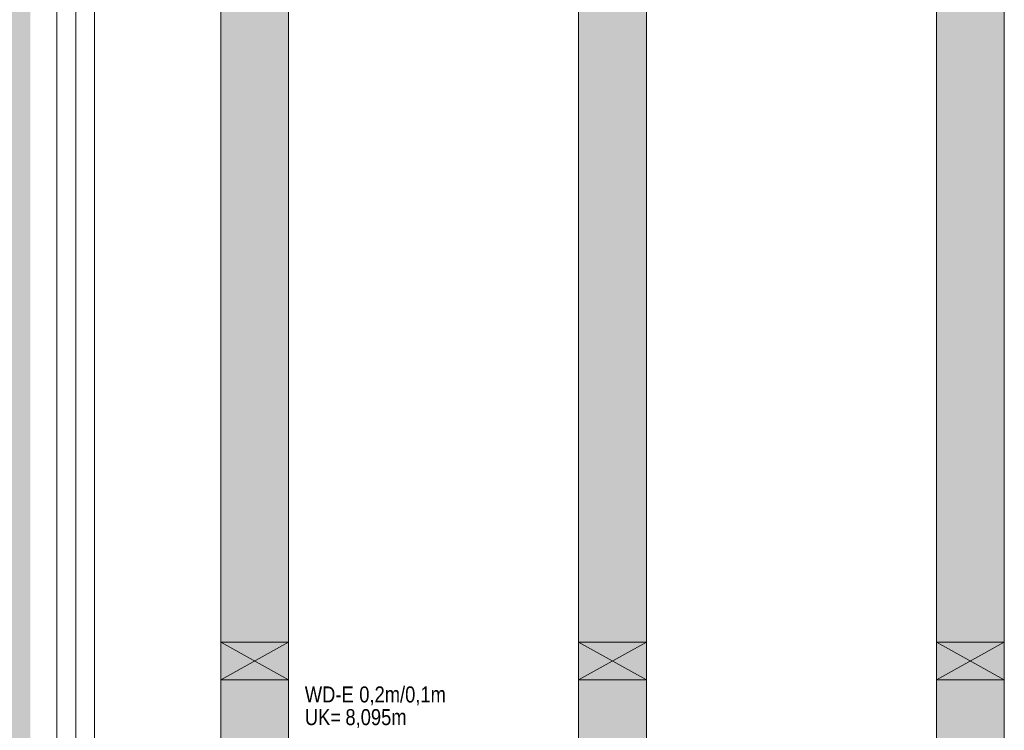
# Model space of a CAD drawing. Extents: x -720 to 300, y 62 to 1107.
# Tile 11 of 117: x -612 to -508, y 260 to 335. Entities that reach past the tile are written whole.
import ezdxf
from ezdxf.lldxf.tags import DXFTag

# ---------------------------------------------------------------- set-up
doc = ezdxf.new("R2010")
doc.units = 0
doc.layers.get('0').update_dxf_attribs({"lineweight": 35})
for name, color, linetype, lineweight, true_color in [('30 -34 Innenwände- 11 Durchbruch', 4, 'Continuous', 9, 0x00ffff), ('30 -35 Decken- 1 Konstruktion-Träger- Stahlbeton', 7, 'grob-A06G9FGE8I', 13, 0x33aa00), ('60- 61 allgemeine Ausstattung- 1 Möbel', 7, 'Continuous', 9, 0x00cccc), ('iwb_Layout BA_Markierung', 7, 'Continuous', 9, 0xbadcdc)]:
    doc.layers.add(name, color=color, linetype=linetype, lineweight=lineweight, true_color=true_color)
doc.layers.add('70 -71 Achsen- 1 Gebäudeachsen', color=7, linetype='STRICHPUNKT2-A06G9FGD8I', lineweight=18)
doc.layers.add('iwb_Schraffur_Unterzug', color=7, linetype='Continuous', lineweight=5, true_color=0xffffcc, plot=False)
doc.styles.get("Standard").update_dxf_attribs({"font": 'ARIALN.TTF'})
tags = doc.linetypes.add('grob-A06G9FGE8I', pattern=[14, 3, -8, 3]).pattern_tags.tags
tags[8:9] = [DXFTag(74, 4), DXFTag(75, 0), DXFTag(340, '0'), DXFTag(46, 0.0), DXFTag(50, 0.0), DXFTag(44, 0.0), DXFTag(45, 0.0)]
tags[6:7] = [DXFTag(74, 4), DXFTag(75, 0), DXFTag(340, '0'), DXFTag(46, 0.0), DXFTag(50, 0.0), DXFTag(44, 0.0), DXFTag(45, 0.0)]
tags[4:5] = [DXFTag(74, 4), DXFTag(75, 0), DXFTag(340, '0'), DXFTag(46, 0.0), DXFTag(50, 0.0), DXFTag(44, 0.0), DXFTag(45, 0.0)]
tags = doc.linetypes.add('STRICHPUNKT2-A06G9FGD8I', pattern=[12.7, 6.35, -3.175, 0, -3.175]).pattern_tags.tags
tags[10:11] = [DXFTag(74, 4), DXFTag(75, 0), DXFTag(340, '0'), DXFTag(46, 0.0), DXFTag(50, 0.0), DXFTag(44, 0.0), DXFTag(45, 0.0)]
tags[8:9] = [DXFTag(74, 4), DXFTag(75, 0), DXFTag(340, '0'), DXFTag(46, 0.0), DXFTag(50, 0.0), DXFTag(44, 0.0), DXFTag(45, 0.0)]
tags[6:7] = [DXFTag(74, 4), DXFTag(75, 0), DXFTag(340, '0'), DXFTag(46, 0.0), DXFTag(50, 0.0), DXFTag(44, 0.0), DXFTag(45, 0.0)]
tags[4:5] = [DXFTag(74, 4), DXFTag(75, 0), DXFTag(340, '0'), DXFTag(46, 0.0), DXFTag(50, 0.0), DXFTag(44, 0.0), DXFTag(45, 0.0)]

# ---------------------------------------------------------------- blocks, each defined once
blk = doc.blocks.new('Polygon-A06G9FG58I')
at = {"color": 0, "linetype": 'ByBlock', "lineweight": -2, "ltscale": 0.13}
blk.add_solid([(-611.17, 79.14), (-682.31, 78.95), (-611, 1076.75), (-682.31, 1076.75)], dxfattribs=at)
blk = doc.blocks.new('Referenz-A06G9FGF8I')
at = {"layer": '30 -34 Innenwände- 11 Durchbruch', "color": 0, "linetype": 'Continuous', "ltscale": 0.13}
for p, q in [((-590.91, 265.25), (-590.91, 269.25)), ((-590.91, 269.25), (-583.71, 265.25)), ((-583.71, 269.25), (-590.91, 265.25)), ((-590.91, 269.25), (-583.71, 269.25)), ((-583.71, 269.25), (-590.91, 265.25)), ((-583.71, 265.25), (-590.91, 269.25)), ((-583.71, 265.25), (-583.71, 269.25)), ((-552.91, 269.25), (-545.71, 269.25)), ((-545.71, 269.25), (-552.91, 265.25)), ((-545.71, 265.25), (-552.91, 269.25)), ((-552.91, 265.25), (-552.91, 269.25)), ((-552.91, 269.25), (-545.71, 265.25)), ((-545.71, 269.25), (-552.91, 265.25)), ((-545.71, 265.25), (-545.71, 269.25)), ((-514.91, 269.25), (-507.71, 269.25)), ((-507.71, 269.25), (-514.91, 265.25)), ((-507.71, 265.25), (-514.91, 269.25)), ((-514.91, 265.25), (-514.91, 269.25)), ((-514.91, 269.25), (-507.71, 265.25)), ((-507.71, 269.25), (-514.91, 265.25)), ((-507.71, 265.25), (-507.71, 269.25)), ((-590.91, 265.25), (-583.71, 265.25)), ((-552.91, 265.25), (-545.71, 265.25)), ((-514.91, 265.25), (-507.71, 265.25))]:
    blk.add_line(p, q, dxfattribs=at)
at = {"layer": '30 -34 Innenwände- 11 Durchbruch', "color": 0, "lineweight": 0}
for points in [[(-587.31, 267.25), (-590.91, 269.25), (-587.31, 269.25)], [(-587.31, 267.25), (-587.31, 269.25), (-583.71, 269.25)], [(-549.31, 267.25), (-552.91, 269.25), (-549.31, 269.25)], [(-549.31, 267.25), (-549.31, 269.25), (-545.71, 269.25)], [(-511.31, 267.25), (-514.91, 269.25), (-511.31, 269.25)], [(-511.31, 267.25), (-511.31, 269.25), (-507.71, 269.25)], [(-587.31, 265.25), (-590.91, 265.25), (-587.31, 267.25)], [(-587.31, 265.25), (-587.31, 267.25), (-583.71, 265.25)], [(-549.31, 265.25), (-552.91, 265.25), (-549.31, 267.25)], [(-549.31, 265.25), (-549.31, 267.25), (-545.71, 265.25)], [(-511.31, 265.25), (-514.91, 265.25), (-511.31, 267.25)], [(-511.31, 265.25), (-511.31, 267.25), (-507.71, 265.25)]]:
    blk.add_solid(points, dxfattribs=at)
at = {"layer": '30 -35 Decken- 1 Konstruktion-Träger- Stahlbeton', "color": 0}
for p, q in [((-590.91, 216.85), (-590.91, 763.85)), ((-583.71, 216.85), (-583.71, 763.85)), ((-552.91, 216.85), (-552.91, 763.85)), ((-545.71, 216.85), (-545.71, 763.85)), ((-514.91, 216.85), (-514.91, 763.85)), ((-507.71, 216.85), (-507.71, 763.85))]:
    blk.add_line(p, q, dxfattribs=at)
at = {"layer": '60- 61 allgemeine Ausstattung- 1 Möbel', "color": 0, "linetype": 'Continuous', "ltscale": 0.13}
for p, q in [((-608.31, 761.85), (-608.31, 222.85)), ((-604.31, 761.85), (-604.31, 222.85))]:
    blk.add_line(p, q, dxfattribs=at)
at = {"layer": '70 -71 Achsen- 1 Gebäudeachsen', "color": 0, "linetype": 'STRICHPUNKT2-A06G9FGD8I', "ltscale": 0.18}
blk.add_line((-606.31, 1077.79), (-606.31, 78.35), dxfattribs=at)
at = {"layer": '30 -34 Innenwände- 11 Durchbruch', "color": 0, "linetype": 'Continuous', "ltscale": 0.13, "char_height": 1.7, "attachment_point": 1}
for s, insert in [('{\\fArial Narrow;WD-E}', (-581.98, 264.54)), ('{\\fArial Narrow;0,2m/0,1m}', (-576.2, 264.54)), ('{\\fArial Narrow;UK=}', (-581.98, 262.13)), ('{\\fArial Narrow;8,095m}', (-577.67, 262.13))]:
    blk.add_mtext(s, dxfattribs=dict(at, insert=insert))
blk = doc.blocks.new('Referenz-A06G9FGH8I')
at = {"layer": 'iwb_Schraffur_Unterzug', "linetype": 'Continuous', "ltscale": 0.13}
for points in [[(-586.91, 216.85), (-590.91, 216.85), (-590.91, 763.85), (-583.71, 763.85), (-583.71, 216.85)], [(-548.91, 216.85), (-552.91, 216.85), (-552.91, 763.85), (-545.71, 763.85), (-545.71, 216.85)], [(-510.91, 216.85), (-514.91, 216.85), (-514.91, 763.85), (-507.71, 763.85), (-507.71, 216.85)]]:
    blk.add_hatch(color=256, dxfattribs=at).paths.add_polyline_path(points)

msp = doc.modelspace()

# ---------------------------------------------------------------- block references
at = {"color": 8, "lineweight": 25, "ltscale": 0.25, "true_color": 0x808080}
for name in ['Referenz-A06G9FGF8I', 'Referenz-A06G9FGH8I']:
    msp.add_blockref(name, (0, 0), dxfattribs=at)
at = {"layer": 'iwb_Layout BA_Markierung', "ltscale": 0.13}
msp.add_blockref('Polygon-A06G9FG58I', (0, 0), dxfattribs=at)

doc.saveas('drawing.dxf')
